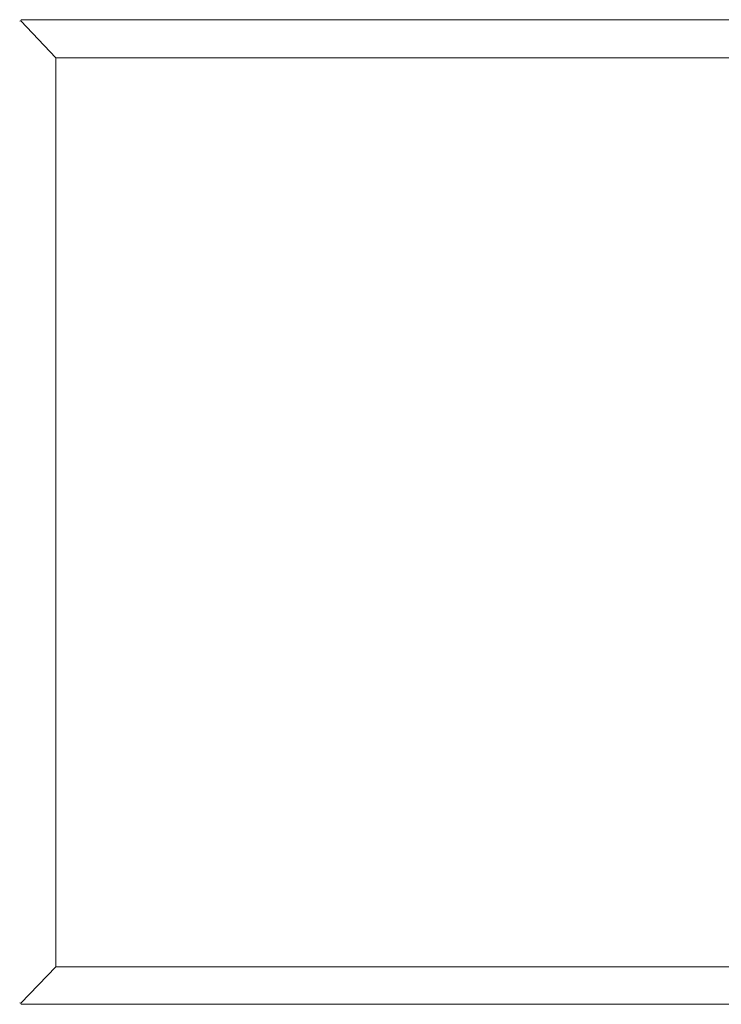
# Model space of a CAD drawing. Header units: millimetres. Extents: x 0 to 3102, y -513 to 108.
# Tile 28 of 32: x 2309 to 2675, y -513 to 0. Entities that reach past the tile are written whole.
import ezdxf

# ---------------------------------------------------------------- set-up
doc = ezdxf.new("R2010")
doc.units = ezdxf.units.MM
doc.layers.add('CI282602M_dwg', color=8, linetype='Continuous', lineweight=9)

# ---------------------------------------------------------------- blocks, each defined once
blk = doc.blocks.new('CI282602M_dwg-300031-Poziom 1')
at = {"color": 18, "lineweight": 9}
for p, q in [((0.54, -0.63), (0.02, -0.77)), ((0.71, -0.08), (0.54, -0.63)), ((18.86, -20.02), (0.54, -0.63)), ((792.39, -0.08), (0.78, -0.08)), ((18.86, -20.02), (18.86, -493.6)), ((774.14, -20.02), (18.86, -20.02)), ((0.54, -512.6), (18.86, -493.6)), ((18.86, -493.6), (774.14, -493.6)), ((0.02, -512.46), (0.54, -512.6)), ((0.54, -512.6), (0.71, -513.15)), ((0.78, -513.16), (792.39, -513.16))]:
    blk.add_line(p, q, dxfattribs=at)

msp = doc.modelspace()

# ---------------------------------------------------------------- block references
at = {"layer": 'CI282602M_dwg', "color": 18}
msp.add_blockref('CI282602M_dwg-300031-Poziom 1', (2309.29, 0), dxfattribs=at)

doc.saveas('drawing.dxf')
